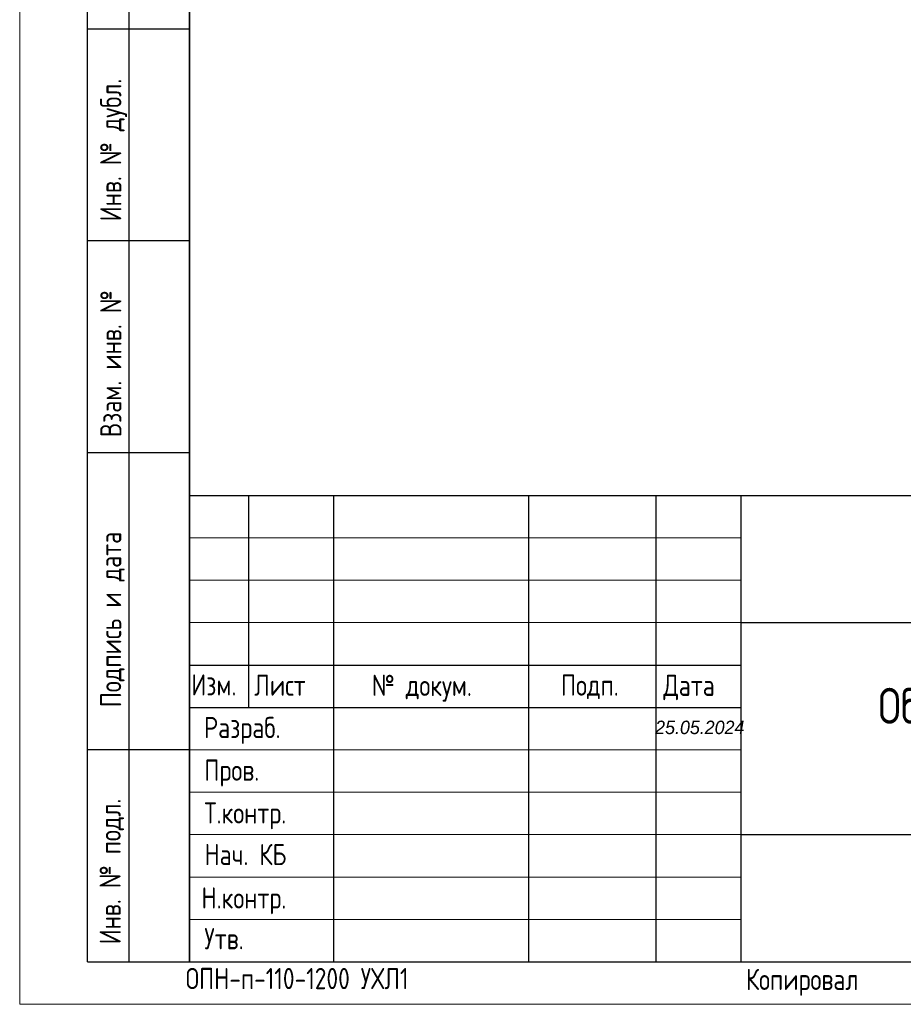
# Model space of a CAD drawing. Header units: millimetres. Extents: x 0 to 305, y 0 to 297.
# Tile 1 of 39: x 0 to 104, y 0 to 116. Entities that reach past the tile are written whole.
import ezdxf

# ---------------------------------------------------------------- set-up
doc = ezdxf.new("R2010")
doc.units = ezdxf.units.MM
doc.layers.add('ОСНОВНАЯ_НАДПИСЬ', color=7, linetype='Continuous')
doc.styles.add('SLDTEXTSTYLE1', font='ГОСТ тип А', dxfattribs={"bigfont": 'bigfont'})
doc.styles.add('SLDTEXTSTYLE3', font='ARIALI.TTF', dxfattribs={"width": 0.948})

# ---------------------------------------------------------------- blocks, each defined once
blk = doc.blocks.new('SW_NOTE_0_2')
at = {"layer": 'ОСНОВНАЯ_НАДПИСЬ', "color": 0, "char_height": 4.2333, "attachment_point": 2, "style": 'SLDTEXTSTYLE1'}
for s, insert in [('Обмежувач перенапруги ', (34.26, 5.5)), ('ОПН-п-110 (1200 А) ', (33.16, -0.14))]:
    blk.add_mtext(s, dxfattribs=dict(at, insert=insert))

msp = doc.modelspace()

# ---------------------------------------------------------------- linework, layer by layer
at = {"layer": 'ОСНОВНАЯ_НАДПИСЬ', "lineweight": 18}
for p, q in [((0, 297), (0, 0)), ((20, 55), (85, 55)), ((20, 50), (85, 50)), ((20, 45), (85, 45)), ((20, 30), (85, 30)), ((20, 25), (85, 25)), ((20, 20), (85, 20)), ((20, 15), (85, 15)), ((20, 10), (85, 10)), ((0, 0), (210, 0))]:
    msp.add_line(p, q, dxfattribs=at)
at = {"layer": 'ОСНОВНАЯ_НАДПИСЬ', "lineweight": 25}
for p, q in [((20, 292), (20, 5)), ((20, 5), (20, 150.0001)), ((37, 60), (37, 5)), ((60, 60), (60, 5)), ((75, 60), (75, 5)), ((85, 60), (85, 5)), ((85, 45), (205, 45)), ((20, 40), (85, 40)), ((20, 35), (85, 35)), ((85, 20), (205, 20)), ((8, 5), (20, 5)), ((20, 5), (205, 5)), ((20, 5), (205, 5))]:
    msp.add_line(p, q, dxfattribs=at)
at = {"layer": 'ОСНОВНАЯ_НАДПИСЬ', "linetype": 'Continuous', "lineweight": 25}
for p, q in [((8, 5), (8, 150.0001)), ((12.8784, 150.0001), (12.8784, 5.0001)), ((8, 115), (20, 115)), ((20, 90), (8, 90)), ((20, 65), (8, 65)), ((20, 60), (205, 60)), ((20, 60), (20, 5)), ((27, 35), (27, 60)), ((20, 30), (8, 30))]:
    msp.add_line(p, q, dxfattribs=at)

# ---------------------------------------------------------------- block references
at = {"layer": 'ОСНОВНАЯ_НАДПИСЬ'}
msp.add_blockref('SW_NOTE_0_2', (92.457, 31.7988), dxfattribs=at)

# ---------------------------------------------------------------- texts
at = {"layer": 'ОСНОВНАЯ_НАДПИСЬ', "char_height": 2.5, "attachment_point": 1, "rotation": 90, "style": 'SLDTEXTSTYLE1'}
for s, insert in [('Инв. № дубл.', (9.4856, 92.3135)), ('Взам. инв. №', (9.4975, 66.8548)), ('Подпись и дата', (9.4765, 35.016)), ('Инв. № подл.', (9.4162, 7.0763))]:
    msp.add_mtext(s, dxfattribs=dict(at, insert=insert))
at = {"layer": 'ОСНОВНАЯ_НАДПИСЬ', "attachment_point": 1}
for s, insert, char_height, style in [('Изм.', (20.2295, 38.9109), 2.5, 'SLDTEXTSTYLE1'), ('Лист', (27.6509, 38.8715), 2.5, 'SLDTEXTSTYLE1'), ('№ докум.', (41.5112, 38.8508), 2.5, 'SLDTEXTSTYLE1'), ('Подп.', (63.8, 38.8789), 2.5, 'SLDTEXTSTYLE1'), ('Дата', (75.8758, 38.858), 2.5, 'SLDTEXTSTYLE1'), ('Разраб.', (21.7356, 33.8779), 2.5, 'SLDTEXTSTYLE1'), ('25.05.2024', (74.914, 33.4405), 1.5875, 'SLDTEXTSTYLE3'), ('Пров.', (21.7643, 28.855), 2.5, 'SLDTEXTSTYLE1'), ('Т.контр.', (21.7725, 23.8131), 2.5, 'SLDTEXTSTYLE1'), ('Нач. КБ', (21.788, 18.9085), 2.5, 'SLDTEXTSTYLE1'), ('Н.контр.', (21.4265, 13.792), 2.5, 'SLDTEXTSTYLE1'), ('Утв.', (21.7695, 8.9864), 2.5, 'SLDTEXTSTYLE1'), ('ОПН-п-110-1200 УХЛ1', (19.566, 4.2834), 2.5, 'SLDTEXTSTYLE1'), ('Копировал', (85.6171, 4.1858), 2.5, 'SLDTEXTSTYLE1')]:
    msp.add_mtext(s, dxfattribs=dict(at, insert=insert, char_height=char_height, style=style))

doc.saveas('drawing.dxf')
